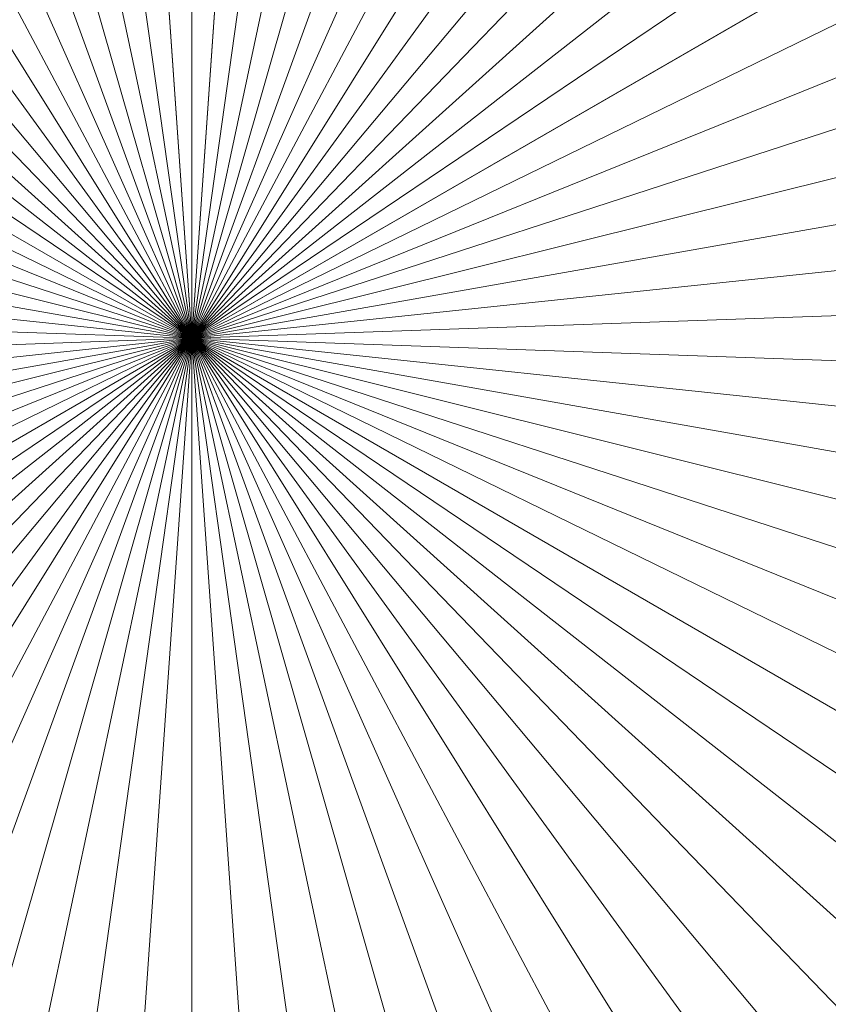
# Model space of a CAD drawing. Header units: centimetres. Extents: x -3.03 to 4.16, y -5.77 to 1.42.
# Tile 242 of 256: x 0.56502 to 0.5651158, y -2.1762491 to -2.1761325. Entities that reach past the tile are written whole.
import ezdxf

# ---------------------------------------------------------------- set-up
doc = ezdxf.new("R2010")
doc.units = ezdxf.units.CM
doc.header["$LTSCALE"] = 2.54
doc.layers.add('Lucido design-1', color=7, linetype='Continuous')

# ---------------------------------------------------------------- blocks, each defined once
blk = doc.blocks.new('Gruppo-1')
at = {"color": 142, "linetype": 'Continuous', "lineweight": 9}
for points in [[(0.56504037, -1.17673542, 36.24157353), (0.49532332, -1.17916999, 36.24157353), (0.56504037, -2.17617024, 36.24157353), (0.56504037, -1.17673542, 36.24157353)], [(0.56504037, -2.17617024, 37.14881613), (0.49532332, -1.17916999, 37.14881613), (0.56504037, -1.17673542, 37.14881613), (0.56504037, -2.17617024, 37.14881613)], [(0.63475742, -1.17916999, 36.24157353), (0.56504037, -1.17673542, 36.24157353), (0.56504037, -2.17617024, 36.24157353), (0.63475742, -1.17916999, 36.24157353)], [(0.56504037, -2.17617024, 37.14881613), (0.56504037, -1.17673542, 37.14881613), (0.63475742, -1.17916999, 37.14881613), (0.56504037, -2.17617024, 37.14881613)], [(0.49532332, -1.17916999, 36.24157353), (0.42594593, -1.18646185, 36.24157353), (0.56504037, -2.17617024, 36.24157353), (0.49532332, -1.17916999, 36.24157353)], [(0.56504037, -2.17617024, 37.14881613), (0.42594593, -1.18646185, 37.14881613), (0.49532332, -1.17916999, 37.14881613), (0.56504037, -2.17617024, 37.14881613)], [(0.70413481, -1.18646185, 36.24157353), (0.63475742, -1.17916999, 36.24157353), (0.56504037, -2.17617024, 36.24157353), (0.70413481, -1.18646185, 36.24157353)], [(0.56504037, -2.17617024, 37.14881613), (0.63475742, -1.17916999, 37.14881613), (0.70413481, -1.18646185, 37.14881613), (0.56504037, -2.17617024, 37.14881613)], [(0.42594593, -1.18646185, 36.24157353), (0.35724619, -1.19857547, 36.24157353), (0.56504037, -2.17617024, 36.24157353), (0.42594593, -1.18646185, 36.24157353)], [(0.56504037, -2.17617024, 37.14881613), (0.35724619, -1.19857547, 37.14881613), (0.42594593, -1.18646185, 37.14881613), (0.56504037, -2.17617024, 37.14881613)], [(0.77283455, -1.19857547, 36.24157353), (0.70413481, -1.18646185, 36.24157353), (0.56504037, -2.17617024, 36.24157353), (0.77283455, -1.19857547, 36.24157353)], [(0.56504037, -2.17617024, 37.14881613), (0.70413481, -1.18646185, 37.14881613), (0.77283455, -1.19857547, 37.14881613), (0.56504037, -2.17617024, 37.14881613)], [(0.35724619, -1.19857547, 36.24157353), (0.2895588, -1.21545183, 36.24157353), (0.56504037, -2.17617024, 36.24157353), (0.35724619, -1.19857547, 36.24157353)], [(0.56504037, -2.17617024, 37.14881613), (0.2895588, -1.21545183, 37.14881613), (0.35724619, -1.19857547, 37.14881613), (0.56504037, -2.17617024, 37.14881613)], [(0.84052194, -1.21545183, 36.24157353), (0.77283455, -1.19857547, 36.24157353), (0.56504037, -2.17617024, 36.24157353), (0.84052194, -1.21545183, 36.24157353)], [(0.56504037, -2.17617024, 37.14881613), (0.77283455, -1.19857547, 37.14881613), (0.84052194, -1.21545183, 37.14881613), (0.56504037, -2.17617024, 37.14881613)], [(0.2895588, -1.21545183, 36.24157353), (0.22321353, -1.23700871, 36.24157353), (0.56504037, -2.17617024, 36.24157353), (0.2895588, -1.21545183, 36.24157353)], [(0.56504037, -2.17617024, 37.14881613), (0.22321353, -1.23700871, 37.14881613), (0.2895588, -1.21545183, 37.14881613), (0.56504037, -2.17617024, 37.14881613)], [(0.90686721, -1.23700871, 36.24157353), (0.84052194, -1.21545183, 36.24157353), (0.56504037, -2.17617024, 36.24157353), (0.90686721, -1.23700871, 36.24157353)], [(0.56504037, -2.17617024, 37.14881613), (0.84052194, -1.21545183, 37.14881613), (0.90686721, -1.23700871, 37.14881613), (0.56504037, -2.17617024, 37.14881613)], [(0.22321353, -1.23700871, 36.24157353), (0.1585336, -1.2631411, 36.24157353), (0.56504037, -2.17617024, 36.24157353), (0.22321353, -1.23700871, 36.24157353)], [(0.56504037, -2.17617024, 37.14881613), (0.1585336, -1.2631411, 37.14881613), (0.22321353, -1.23700871, 37.14881613), (0.56504037, -2.17617024, 37.14881613)], [(0.97154714, -1.2631411, 36.24157353), (0.90686721, -1.23700871, 36.24157353), (0.56504037, -2.17617024, 36.24157353), (0.97154714, -1.2631411, 36.24157353)], [(0.56504037, -2.17617024, 37.14881613), (0.90686721, -1.23700871, 37.14881613), (0.97154714, -1.2631411, 37.14881613), (0.56504037, -2.17617024, 37.14881613)], [(0.1585336, -1.2631411, 36.24157353), (0.09583414, -1.29372167, 36.24157353), (0.56504037, -2.17617024, 36.24157353), (0.1585336, -1.2631411, 36.24157353)], [(0.56504037, -2.17617024, 37.14881613), (0.09583414, -1.29372167, 37.14881613), (0.1585336, -1.2631411, 37.14881613), (0.56504037, -2.17617024, 37.14881613)], [(1.0342466, -1.29372167, 36.24157353), (0.97154714, -1.2631411, 36.24157353), (0.56504037, -2.17617024, 36.24157353), (1.0342466, -1.29372167, 36.24157353)], [(0.56504037, -2.17617024, 37.14881613), (0.97154714, -1.2631411, 37.14881613), (1.0342466, -1.29372167, 37.14881613), (0.56504037, -2.17617024, 37.14881613)], [(0.09583414, -1.29372167, 36.24157353), (0.0354206, -1.32860144, 36.24157353), (0.56504037, -2.17617024, 36.24157353), (0.09583414, -1.29372167, 36.24157353)], [(0.56504037, -2.17617024, 37.14881613), (0.0354206, -1.32860144, 37.14881613), (0.09583414, -1.29372167, 37.14881613), (0.56504037, -2.17617024, 37.14881613)], [(1.09466014, -1.32860144, 36.24157353), (1.0342466, -1.29372167, 36.24157353), (0.56504037, -2.17617024, 36.24157353), (1.09466014, -1.32860144, 36.24157353)], [(0.56504037, -2.17617024, 37.14881613), (1.0342466, -1.29372167, 37.14881613), (1.09466014, -1.32860144, 37.14881613), (0.56504037, -2.17617024, 37.14881613)], [(0.0354206, -1.32860144, 36.24157353), (-0.02241268, -1.36761048, 36.24157353), (0.56504037, -2.17617024, 36.24157353), (0.0354206, -1.32860144, 36.24157353)], [(0.56504037, -2.17617024, 37.14881613), (-0.02241268, -1.36761048, 37.14881613), (0.0354206, -1.32860144, 37.14881613), (0.56504037, -2.17617024, 37.14881613)], [(1.15249342, -1.36761048, 36.24157353), (1.09466014, -1.32860144, 36.24157353), (0.56504037, -2.17617024, 36.24157353), (1.15249342, -1.36761048, 36.24157353)], [(-0.02241268, -1.36761048, 36.24157353), (-0.07738395, -1.41055875, 36.24157353), (0.56504037, -2.17617024, 36.24157353), (-0.02241268, -1.36761048, 36.24157353)], [(0.56504037, -2.17617024, 37.14881613), (-0.07738395, -1.41055875, 37.14881613), (-0.02241268, -1.36761048, 37.14881613), (0.56504037, -2.17617024, 37.14881613)], [(1.20746469, -1.41055875, 36.24157353), (1.15249342, -1.36761048, 36.24157353), (0.56504037, -2.17617024, 36.24157353), (1.20746469, -1.41055875, 36.24157353)], [(-0.07738395, -1.41055875, 36.24157353), (-0.1292254, -1.45723699, 36.24157353), (0.56504037, -2.17617024, 36.24157353), (-0.07738395, -1.41055875, 36.24157353)], [(0.56504037, -2.17617024, 37.14881613), (-0.1292254, -1.45723699, 37.14881613), (-0.07738395, -1.41055875, 37.14881613), (0.56504037, -2.17617024, 37.14881613)], [(1.25930614, -1.45723699, 36.24157353), (1.20746469, -1.41055875, 36.24157353), (0.56504037, -2.17617024, 36.24157353), (1.25930614, -1.45723699, 36.24157353)], [(-0.1292254, -1.45723699, 36.24157353), (-0.17768445, -1.50741781, 36.24157353), (0.56504037, -2.17617024, 36.24157353), (-0.1292254, -1.45723699, 36.24157353)], [(0.56504037, -2.17617024, 37.14881613), (-0.17768445, -1.50741781, 37.14881613), (-0.1292254, -1.45723699, 37.14881613), (0.56504037, -2.17617024, 37.14881613)], [(1.30776519, -1.50741781, 36.24157353), (1.25930614, -1.45723699, 36.24157353), (0.56504037, -2.17617024, 36.24157353), (1.30776519, -1.50741781, 36.24157353)], [(-0.17768445, -1.50741781, 36.24157353), (-0.22252502, -1.56085672, 36.24157353), (0.56504037, -2.17617024, 36.24157353), (-0.17768445, -1.50741781, 36.24157353)], [(0.56504037, -2.17617024, 37.14881613), (-0.22252502, -1.56085672, 37.14881613), (-0.17768445, -1.50741781, 37.14881613), (0.56504037, -2.17617024, 37.14881613)], [(1.35260576, -1.56085672, 36.24157353), (1.30776519, -1.50741781, 36.24157353), (0.56504037, -2.17617024, 36.24157353), (1.35260576, -1.56085672, 36.24157353)], [(-0.22252502, -1.56085672, 36.24157353), (-0.26352865, -1.61729338, 36.24157353), (0.56504037, -2.17617024, 36.24157353), (-0.22252502, -1.56085672, 36.24157353)], [(0.56504037, -2.17617024, 37.14881613), (-0.26352865, -1.61729338, 37.14881613), (-0.22252502, -1.56085672, 37.14881613), (0.56504037, -2.17617024, 37.14881613)], [(1.39360939, -1.61729338, 36.24157353), (1.35260576, -1.56085672, 36.24157353), (0.56504037, -2.17617024, 36.24157353), (1.39360939, -1.61729338, 36.24157353)], [(-0.26352865, -1.61729338, 36.24157353), (-0.30049558, -1.67645283, 36.24157353), (0.56504037, -2.17617024, 36.24157353), (-0.26352865, -1.61729338, 36.24157353)], [(0.56504037, -2.17617024, 37.14881613), (-0.30049558, -1.67645283, 37.14881613), (-0.26352865, -1.61729338, 37.14881613), (0.56504037, -2.17617024, 37.14881613)], [(1.43057632, -1.67645283, 36.24157353), (1.39360939, -1.61729338, 36.24157353), (0.56504037, -2.17617024, 36.24157353), (1.43057632, -1.67645283, 36.24157353)], [(-0.30049558, -1.67645283, 36.24157353), (-0.3332457, -1.73804685, 36.24157353), (0.56504037, -2.17617024, 36.24157353), (-0.30049558, -1.67645283, 36.24157353)], [(0.56504037, -2.17617024, 37.14881613), (-0.3332457, -1.73804685, 37.14881613), (-0.30049558, -1.67645283, 37.14881613), (0.56504037, -2.17617024, 37.14881613)], [(1.46332644, -1.73804685, 36.24157353), (1.43057632, -1.67645283, 36.24157353), (0.56504037, -2.17617024, 36.24157353), (1.46332644, -1.73804685, 36.24157353)], [(-0.3332457, -1.73804685, 36.24157353), (-0.36161946, -1.80177537, 36.24157353), (0.56504037, -2.17617024, 36.24157353), (-0.3332457, -1.73804685, 36.24157353)], [(0.56504037, -2.17617024, 37.14881613), (-0.36161946, -1.80177537, 37.14881613), (-0.3332457, -1.73804685, 37.14881613), (0.56504037, -2.17617024, 37.14881613)], [(1.4917002, -1.80177537, 36.24157353), (1.46332644, -1.73804685, 36.24157353), (0.56504037, -2.17617024, 36.24157353), (1.4917002, -1.80177537, 36.24157353)], [(-0.36161946, -1.80177537, 36.24157353), (-0.38547863, -1.8673279, 36.24157353), (0.56504037, -2.17617024, 36.24157353), (-0.36161946, -1.80177537, 36.24157353)], [(0.56504037, -2.17617024, 37.14881613), (-0.38547863, -1.8673279, 37.14881613), (-0.36161946, -1.80177537, 37.14881613), (0.56504037, -2.17617024, 37.14881613)], [(1.51555937, -1.8673279, 36.24157353), (1.4917002, -1.80177537, 36.24157353), (0.56504037, -2.17617024, 36.24157353), (1.51555937, -1.8673279, 36.24157353)], [(-0.38547863, -1.8673279, 36.24157353), (-0.40470697, -1.93438507, 36.24157353), (0.56504037, -2.17617024, 36.24157353), (-0.38547863, -1.8673279, 36.24157353)], [(0.56504037, -2.17617024, 37.14881613), (-0.40470697, -1.93438507, 37.14881613), (-0.38547863, -1.8673279, 37.14881613), (0.56504037, -2.17617024, 37.14881613)], [(1.53478771, -1.93438507, 36.24157353), (1.51555937, -1.8673279, 36.24157353), (0.56504037, -2.17617024, 36.24157353), (1.53478771, -1.93438507, 36.24157353)], [(-0.40470697, -1.93438507, 36.24157353), (-0.4192108, -2.00262021, 36.24157353), (0.56504037, -2.17617024, 36.24157353), (-0.40470697, -1.93438507, 36.24157353)], [(0.56504037, -2.17617024, 37.14881613), (-0.4192108, -2.00262021, 37.14881613), (-0.40470697, -1.93438507, 37.14881613), (0.56504037, -2.17617024, 37.14881613)], [(1.54929154, -2.00262021, 36.24157353), (1.53478771, -1.93438507, 36.24157353), (0.56504037, -2.17617024, 36.24157353), (1.54929154, -2.00262021, 36.24157353)], [(-0.4192108, -2.00262021, 36.24157353), (-0.42891945, -2.07170086, 36.24157353), (0.56504037, -2.17617024, 36.24157353), (-0.4192108, -2.00262021, 36.24157353)], [(0.56504037, -2.17617024, 37.14881613), (-0.42891945, -2.07170086, 37.14881613), (-0.4192108, -2.00262021, 37.14881613), (0.56504037, -2.17617024, 37.14881613)], [(1.55900019, -2.07170086, 36.24157353), (1.54929154, -2.00262021, 36.24157353), (0.56504037, -2.17617024, 36.24157353), (1.55900019, -2.07170086, 36.24157353)], [(-0.42891945, -2.07170086, 36.24157353), (-0.43378563, -2.14129047, 36.24157353), (0.56504037, -2.17617024, 36.24157353), (-0.42891945, -2.07170086, 36.24157353)], [(0.56504037, -2.17617024, 37.14881613), (-0.43378563, -2.14129047, 37.14881613), (-0.42891945, -2.07170086, 37.14881613), (0.56504037, -2.17617024, 37.14881613)], [(1.56386637, -2.14129047, 36.24157353), (1.55900019, -2.07170086, 36.24157353), (0.56504037, -2.17617024, 36.24157353), (1.56386637, -2.14129047, 36.24157353)], [(-0.43378563, -2.14129047, 36.24157353), (-0.43378563, -2.21105001, 36.24157353), (0.56504037, -2.17617024, 36.24157353), (-0.43378563, -2.14129047, 36.24157353)], [(0.56504037, -2.17617024, 37.14881613), (-0.43378563, -2.21105001, 37.14881613), (-0.43378563, -2.14129047, 37.14881613), (0.56504037, -2.17617024, 37.14881613)], [(1.56386637, -2.21105001, 36.24157353), (1.56386637, -2.14129047, 36.24157353), (0.56504037, -2.17617024, 36.24157353), (1.56386637, -2.21105001, 36.24157353)], [(-0.43378563, -2.21105001, 36.24157353), (-0.42891945, -2.28063963, 36.24157353), (0.56504037, -2.17617024, 36.24157353), (-0.43378563, -2.21105001, 36.24157353)], [(0.56504037, -2.17617024, 37.14881613), (-0.42891945, -2.28063963, 37.14881613), (-0.43378563, -2.21105001, 37.14881613), (0.56504037, -2.17617024, 37.14881613)], [(-0.42891945, -2.28063963, 36.24157353), (-0.4192108, -2.34972028, 36.24157353), (0.56504037, -2.17617024, 36.24157353), (-0.42891945, -2.28063963, 36.24157353)], [(0.56504037, -2.17617024, 37.14881613), (-0.4192108, -2.34972028, 37.14881613), (-0.42891945, -2.28063963, 37.14881613), (0.56504037, -2.17617024, 37.14881613)], [(-0.4192108, -2.34972028, 36.24157353), (-0.40470697, -2.41795541, 36.24157353), (0.56504037, -2.17617024, 36.24157353), (-0.4192108, -2.34972028, 36.24157353)], [(0.56504037, -2.17617024, 37.14881613), (-0.40470697, -2.41795541, 37.14881613), (-0.4192108, -2.34972028, 37.14881613), (0.56504037, -2.17617024, 37.14881613)], [(-0.40470697, -2.41795541, 36.24157353), (-0.38547863, -2.48501259, 36.24157353), (0.56504037, -2.17617024, 36.24157353), (-0.40470697, -2.41795541, 36.24157353)], [(0.56504037, -2.17617024, 37.14881613), (-0.38547863, -2.48501259, 37.14881613), (-0.40470697, -2.41795541, 37.14881613), (0.56504037, -2.17617024, 37.14881613)], [(-0.38547863, -2.48501259, 36.24157353), (-0.36161946, -2.55056512, 36.24157353), (0.56504037, -2.17617024, 36.24157353), (-0.38547863, -2.48501259, 36.24157353)], [(0.56504037, -2.17617024, 37.14881613), (-0.36161946, -2.55056512, 37.14881613), (-0.38547863, -2.48501259, 37.14881613), (0.56504037, -2.17617024, 37.14881613)], [(-0.36161946, -2.55056512, 36.24157353), (-0.3332457, -2.61429363, 36.24157353), (0.56504037, -2.17617024, 36.24157353), (-0.36161946, -2.55056512, 36.24157353)], [(0.56504037, -2.17617024, 37.14881613), (-0.3332457, -2.61429363, 37.14881613), (-0.36161946, -2.55056512, 37.14881613), (0.56504037, -2.17617024, 37.14881613)], [(-0.3332457, -2.61429363, 36.24157353), (-0.30049558, -2.67588766, 36.24157353), (0.56504037, -2.17617024, 36.24157353), (-0.3332457, -2.61429363, 36.24157353)], [(0.56504037, -2.17617024, 37.14881613), (-0.30049558, -2.67588766, 37.14881613), (-0.3332457, -2.61429363, 37.14881613), (0.56504037, -2.17617024, 37.14881613)], [(-0.30049558, -2.67588766, 36.24157353), (-0.26352865, -2.7350471, 36.24157353), (0.56504037, -2.17617024, 36.24157353), (-0.30049558, -2.67588766, 36.24157353)], [(0.56504037, -2.17617024, 37.14881613), (-0.26352865, -2.7350471, 37.14881613), (-0.30049558, -2.67588766, 37.14881613), (0.56504037, -2.17617024, 37.14881613)], [(-0.26352865, -2.7350471, 36.24157353), (-0.22252502, -2.79148376, 36.24157353), (0.56504037, -2.17617024, 36.24157353), (-0.26352865, -2.7350471, 36.24157353)], [(0.56504037, -2.17617024, 37.14881613), (-0.22252502, -2.79148376, 37.14881613), (-0.26352865, -2.7350471, 37.14881613), (0.56504037, -2.17617024, 37.14881613)], [(-0.22252502, -2.79148376, 36.24157353), (-0.17768445, -2.84492267, 36.24157353), (0.56504037, -2.17617024, 36.24157353), (-0.22252502, -2.79148376, 36.24157353)], [(0.56504037, -2.17617024, 37.14881613), (-0.17768445, -2.84492267, 37.14881613), (-0.22252502, -2.79148376, 37.14881613), (0.56504037, -2.17617024, 37.14881613)], [(-0.17768445, -2.84492267, 36.24157353), (-0.1292254, -2.89510349, 36.24157353), (0.56504037, -2.17617024, 36.24157353), (-0.17768445, -2.84492267, 36.24157353)], [(0.56504037, -2.17617024, 37.14881613), (-0.1292254, -2.89510349, 37.14881613), (-0.17768445, -2.84492267, 37.14881613), (0.56504037, -2.17617024, 37.14881613)], [(-0.1292254, -2.89510349, 36.24157353), (-0.07738395, -2.94178174, 36.24157353), (0.56504037, -2.17617024, 36.24157353), (-0.1292254, -2.89510349, 36.24157353)], [(0.56504037, -2.17617024, 37.14881613), (-0.07738395, -2.94178174, 37.14881613), (-0.1292254, -2.89510349, 37.14881613), (0.56504037, -2.17617024, 37.14881613)], [(-0.07738395, -2.94178174, 36.24157353), (-0.02241268, -2.98473, 36.24157353), (0.56504037, -2.17617024, 36.24157353), (-0.07738395, -2.94178174, 36.24157353)], [(0.56504037, -2.17617024, 37.14881613), (-0.02241268, -2.98473, 37.14881613), (-0.07738395, -2.94178174, 37.14881613), (0.56504037, -2.17617024, 37.14881613)], [(-0.02241268, -2.98473, 36.24157353), (0.0354206, -3.02373904, 36.24157353), (0.56504037, -2.17617024, 36.24157353), (-0.02241268, -2.98473, 36.24157353)], [(0.56504037, -2.17617024, 37.14881613), (0.0354206, -3.02373904, 37.14881613), (-0.02241268, -2.98473, 37.14881613), (0.56504037, -2.17617024, 37.14881613)], [(0.0354206, -3.02373904, 36.24157353), (0.09583414, -3.05861882, 36.24157353), (0.56504037, -2.17617024, 36.24157353), (0.0354206, -3.02373904, 36.24157353)], [(0.56504037, -2.17617024, 37.14881613), (0.09583414, -3.05861882, 37.14881613), (0.0354206, -3.02373904, 37.14881613), (0.56504037, -2.17617024, 37.14881613)], [(0.09583414, -3.05861882, 36.24157353), (0.1585336, -3.08919939, 36.24157353), (0.56504037, -2.17617024, 36.24157353), (0.09583414, -3.05861882, 36.24157353)], [(0.56504037, -2.17617024, 37.14881613), (0.1585336, -3.08919939, 37.14881613), (0.09583414, -3.05861882, 37.14881613), (0.56504037, -2.17617024, 37.14881613)], [(0.1585336, -3.08919939, 36.24157353), (0.22321353, -3.11533177, 36.24157353), (0.56504037, -2.17617024, 36.24157353), (0.1585336, -3.08919939, 36.24157353)], [(0.56504037, -2.17617024, 37.14881613), (0.22321353, -3.11533177, 37.14881613), (0.1585336, -3.08919939, 37.14881613), (0.56504037, -2.17617024, 37.14881613)], [(0.22321353, -3.11533177, 36.24157353), (0.2895588, -3.13688866, 36.24157353), (0.56504037, -2.17617024, 36.24157353), (0.22321353, -3.11533177, 36.24157353)], [(0.56504037, -2.17617024, 37.14881613), (0.2895588, -3.13688866, 37.14881613), (0.22321353, -3.11533177, 37.14881613), (0.56504037, -2.17617024, 37.14881613)], [(0.2895588, -3.13688866, 36.24157353), (0.35724619, -3.15376502, 36.24157353), (0.56504037, -2.17617024, 36.24157353), (0.2895588, -3.13688866, 36.24157353)], [(0.56504037, -2.17617024, 37.14881613), (0.35724619, -3.15376502, 37.14881613), (0.2895588, -3.13688866, 37.14881613), (0.56504037, -2.17617024, 37.14881613)], [(0.35724619, -3.15376502, 36.24157353), (0.42594593, -3.16587864, 36.24157353), (0.56504037, -2.17617024, 36.24157353), (0.35724619, -3.15376502, 36.24157353)], [(0.56504037, -2.17617024, 37.14881613), (0.42594593, -3.16587864, 37.14881613), (0.35724619, -3.15376502, 37.14881613), (0.56504037, -2.17617024, 37.14881613)], [(0.42594593, -3.16587864, 36.24157353), (0.49532332, -3.1731705, 36.24157353), (0.56504037, -2.17617024, 36.24157353), (0.42594593, -3.16587864, 36.24157353)], [(0.56504037, -2.17617024, 37.14881613), (0.49532332, -3.1731705, 37.14881613), (0.42594593, -3.16587864, 37.14881613), (0.56504037, -2.17617024, 37.14881613)], [(0.49532332, -3.1731705, 36.24157353), (0.56504037, -3.17560507, 36.24157353), (0.56504037, -2.17617024, 36.24157353), (0.49532332, -3.1731705, 36.24157353)], [(0.56504037, -2.17617024, 37.14881613), (0.56504037, -3.17560507, 37.14881613), (0.49532332, -3.1731705, 37.14881613), (0.56504037, -2.17617024, 37.14881613)], [(0.56504037, -2.17617024, 36.24157353), (0.56504037, -2.17617024, 37.14881613), (0.56504037, -2.17617024, 37.14881613), (0.56504037, -2.17617024, 36.24157353)], [(0.56504037, -2.17617024, 36.24157353), (0.56504037, -2.17617024, 36.24157353), (0.56504037, -2.17617024, 37.14881613), (0.56504037, -2.17617024, 36.24157353)], [(0.56504037, -2.17617024, 36.24157353), (0.56504037, -2.17617024, 37.14881613), (0.56504037, -2.17617024, 37.14881613), (0.56504037, -2.17617024, 36.24157353)], [(0.56504037, -2.17617024, 36.24157353), (0.56504037, -2.17617024, 36.24157353), (0.56504037, -2.17617024, 37.14881613), (0.56504037, -2.17617024, 36.24157353)], [(0.56504037, -2.17617024, 36.24157353), (0.56504037, -2.17617024, 37.14881613), (0.56504037, -2.17617024, 37.14881613), (0.56504037, -2.17617024, 36.24157353)], [(0.56504037, -2.17617024, 36.24157353), (0.56504037, -2.17617024, 36.24157353), (0.56504037, -2.17617024, 37.14881613), (0.56504037, -2.17617024, 36.24157353)], [(0.56504037, -2.17617024, 36.24157353), (0.56504037, -2.17617024, 37.14881613), (0.56504037, -2.17617024, 37.14881613), (0.56504037, -2.17617024, 36.24157353)], [(0.56504037, -2.17617024, 36.24157353), (0.56504037, -2.17617024, 36.24157353), (0.56504037, -2.17617024, 37.14881613), (0.56504037, -2.17617024, 36.24157353)], [(0.56504037, -2.17617024, 36.24157353), (0.56504037, -2.17617024, 37.14881613), (0.56504037, -2.17617024, 37.14881613), (0.56504037, -2.17617024, 36.24157353)], [(0.56504037, -2.17617024, 36.24157353), (0.56504037, -2.17617024, 36.24157353), (0.56504037, -2.17617024, 37.14881613), (0.56504037, -2.17617024, 36.24157353)], [(0.56504037, -2.17617024, 36.24157353), (0.56504037, -2.17617024, 37.14881613), (0.56504037, -2.17617024, 37.14881613), (0.56504037, -2.17617024, 36.24157353)], [(0.56504037, -2.17617024, 36.24157353), (0.56504037, -2.17617024, 36.24157353), (0.56504037, -2.17617024, 37.14881613), (0.56504037, -2.17617024, 36.24157353)], [(0.56504037, -2.17617024, 36.24157353), (0.56504037, -2.17617024, 37.14881613), (0.56504037, -2.17617024, 37.14881613), (0.56504037, -2.17617024, 36.24157353)], [(0.56504037, -2.17617024, 36.24157353), (0.56504037, -2.17617024, 36.24157353), (0.56504037, -2.17617024, 37.14881613), (0.56504037, -2.17617024, 36.24157353)], [(0.56504037, -2.17617024, 36.24157353), (0.56504037, -2.17617024, 37.14881613), (0.56504037, -2.17617024, 37.14881613), (0.56504037, -2.17617024, 36.24157353)], [(0.56504037, -2.17617024, 36.24157353), (0.56504037, -2.17617024, 36.24157353), (0.56504037, -2.17617024, 37.14881613), (0.56504037, -2.17617024, 36.24157353)], [(0.56504037, -2.17617024, 36.24157353), (0.56504037, -2.17617024, 37.14881613), (0.56504037, -2.17617024, 37.14881613), (0.56504037, -2.17617024, 36.24157353)], [(0.56504037, -2.17617024, 36.24157353), (0.56504037, -2.17617024, 36.24157353), (0.56504037, -2.17617024, 37.14881613), (0.56504037, -2.17617024, 36.24157353)], [(0.56504037, -2.17617024, 36.24157353), (0.56504037, -2.17617024, 37.14881613), (0.56504037, -2.17617024, 37.14881613), (0.56504037, -2.17617024, 36.24157353)], [(0.56504037, -2.17617024, 36.24157353), (0.56504037, -2.17617024, 36.24157353), (0.56504037, -2.17617024, 37.14881613), (0.56504037, -2.17617024, 36.24157353)], [(0.56504037, -2.17617024, 36.24157353), (0.56504037, -2.17617024, 37.14881613), (0.56504037, -2.17617024, 37.14881613), (0.56504037, -2.17617024, 36.24157353)], [(0.56504037, -2.17617024, 36.24157353), (0.56504037, -2.17617024, 36.24157353), (0.56504037, -2.17617024, 37.14881613), (0.56504037, -2.17617024, 36.24157353)], [(0.56504037, -2.17617024, 36.24157353), (0.56504037, -2.17617024, 37.14881613), (0.56504037, -2.17617024, 37.14881613), (0.56504037, -2.17617024, 36.24157353)], [(0.56504037, -2.17617024, 36.24157353), (0.56504037, -2.17617024, 36.24157353), (0.56504037, -2.17617024, 37.14881613), (0.56504037, -2.17617024, 36.24157353)], [(0.56504037, -2.17617024, 36.24157353), (0.56504037, -2.17617024, 37.14881613), (0.56504037, -2.17617024, 37.14881613), (0.56504037, -2.17617024, 36.24157353)], [(0.56504037, -2.17617024, 36.24157353), (0.56504037, -2.17617024, 36.24157353), (0.56504037, -2.17617024, 37.14881613), (0.56504037, -2.17617024, 36.24157353)], [(0.56504037, -2.17617024, 36.24157353), (0.56504037, -2.17617024, 37.14881613), (0.56504037, -2.17617024, 37.14881613), (0.56504037, -2.17617024, 36.24157353)], [(0.56504037, -2.17617024, 36.24157353), (0.56504037, -2.17617024, 36.24157353), (0.56504037, -2.17617024, 37.14881613), (0.56504037, -2.17617024, 36.24157353)], [(0.56504037, -2.17617024, 36.24157353), (0.56504037, -2.17617024, 37.14881613), (0.56504037, -2.17617024, 37.14881613), (0.56504037, -2.17617024, 36.24157353)], [(0.56504037, -2.17617024, 36.24157353), (0.56504037, -2.17617024, 36.24157353), (0.56504037, -2.17617024, 37.14881613), (0.56504037, -2.17617024, 36.24157353)], [(0.56504037, -2.17617024, 36.24157353), (0.56504037, -2.17617024, 37.14881613), (0.56504037, -2.17617024, 37.14881613), (0.56504037, -2.17617024, 36.24157353)], [(0.56504037, -2.17617024, 36.24157353), (0.56504037, -2.17617024, 36.24157353), (0.56504037, -2.17617024, 37.14881613), (0.56504037, -2.17617024, 36.24157353)], [(0.56504037, -2.17617024, 36.24157353), (0.56504037, -2.17617024, 37.14881613), (0.56504037, -2.17617024, 37.14881613), (0.56504037, -2.17617024, 36.24157353)], [(0.56504037, -2.17617024, 36.24157353), (0.56504037, -2.17617024, 36.24157353), (0.56504037, -2.17617024, 37.14881613), (0.56504037, -2.17617024, 36.24157353)], [(0.56504037, -2.17617024, 36.24157353), (0.56504037, -2.17617024, 37.14881613), (0.56504037, -2.17617024, 37.14881613), (0.56504037, -2.17617024, 36.24157353)], [(0.56504037, -2.17617024, 36.24157353), (0.56504037, -2.17617024, 36.24157353), (0.56504037, -2.17617024, 37.14881613), (0.56504037, -2.17617024, 36.24157353)], [(0.56504037, -2.17617024, 36.24157353), (0.56504037, -2.17617024, 37.14881613), (0.56504037, -2.17617024, 37.14881613), (0.56504037, -2.17617024, 36.24157353)], [(0.56504037, -2.17617024, 36.24157353), (0.56504037, -2.17617024, 36.24157353), (0.56504037, -2.17617024, 37.14881613), (0.56504037, -2.17617024, 36.24157353)], [(0.56504037, -2.17617024, 36.24157353), (0.56504037, -2.17617024, 37.14881613), (0.56504037, -2.17617024, 37.14881613), (0.56504037, -2.17617024, 36.24157353)], [(0.56504037, -2.17617024, 36.24157353), (0.56504037, -2.17617024, 36.24157353), (0.56504037, -2.17617024, 37.14881613), (0.56504037, -2.17617024, 36.24157353)], [(0.56504037, -2.17617024, 36.24157353), (0.56504037, -2.17617024, 37.14881613), (0.56504037, -2.17617024, 37.14881613), (0.56504037, -2.17617024, 36.24157353)], [(0.56504037, -2.17617024, 36.24157353), (0.56504037, -2.17617024, 36.24157353), (0.56504037, -2.17617024, 37.14881613), (0.56504037, -2.17617024, 36.24157353)], [(0.56504037, -2.17617024, 36.24157353), (0.56504037, -2.17617024, 37.14881613), (0.56504037, -2.17617024, 37.14881613), (0.56504037, -2.17617024, 36.24157353)], [(0.56504037, -2.17617024, 36.24157353), (0.56504037, -2.17617024, 36.24157353), (0.56504037, -2.17617024, 37.14881613), (0.56504037, -2.17617024, 36.24157353)], [(0.56504037, -2.17617024, 36.24157353), (0.56504037, -2.17617024, 37.14881613), (0.56504037, -2.17617024, 37.14881613), (0.56504037, -2.17617024, 36.24157353)], [(0.56504037, -2.17617024, 36.24157353), (0.56504037, -2.17617024, 36.24157353), (0.56504037, -2.17617024, 37.14881613), (0.56504037, -2.17617024, 36.24157353)], [(0.56504037, -2.17617024, 36.24157353), (0.56504037, -2.17617024, 37.14881613), (0.56504037, -2.17617024, 37.14881613), (0.56504037, -2.17617024, 36.24157353)], [(0.56504037, -2.17617024, 36.24157353), (0.56504037, -2.17617024, 36.24157353), (0.56504037, -2.17617024, 37.14881613), (0.56504037, -2.17617024, 36.24157353)], [(0.56504037, -2.17617024, 36.24157353), (0.56504037, -2.17617024, 37.14881613), (0.56504037, -2.17617024, 37.14881613), (0.56504037, -2.17617024, 36.24157353)], [(0.56504037, -2.17617024, 36.24157353), (0.56504037, -2.17617024, 36.24157353), (0.56504037, -2.17617024, 37.14881613), (0.56504037, -2.17617024, 36.24157353)], [(0.56504037, -2.17617024, 36.24157353), (0.56504037, -2.17617024, 37.14881613), (0.56504037, -2.17617024, 37.14881613), (0.56504037, -2.17617024, 36.24157353)], [(0.56504037, -2.17617024, 36.24157353), (0.56504037, -2.17617024, 36.24157353), (0.56504037, -2.17617024, 37.14881613), (0.56504037, -2.17617024, 36.24157353)], [(0.56504037, -2.17617024, 36.24157353), (0.56504037, -2.17617024, 37.14881613), (0.56504037, -2.17617024, 37.14881613), (0.56504037, -2.17617024, 36.24157353)], [(0.56504037, -2.17617024, 36.24157353), (0.56504037, -2.17617024, 36.24157353), (0.56504037, -2.17617024, 37.14881613), (0.56504037, -2.17617024, 36.24157353)], [(0.56504037, -2.17617024, 36.24157353), (0.56504037, -2.17617024, 37.14881613), (0.56504037, -2.17617024, 37.14881613), (0.56504037, -2.17617024, 36.24157353)], [(0.56504037, -2.17617024, 36.24157353), (0.56504037, -2.17617024, 36.24157353), (0.56504037, -2.17617024, 37.14881613), (0.56504037, -2.17617024, 36.24157353)], [(0.56504037, -2.17617024, 36.24157353), (0.56504037, -2.17617024, 37.14881613), (0.56504037, -2.17617024, 37.14881613), (0.56504037, -2.17617024, 36.24157353)], [(0.56504037, -2.17617024, 36.24157353), (0.56504037, -2.17617024, 36.24157353), (0.56504037, -2.17617024, 37.14881613), (0.56504037, -2.17617024, 36.24157353)], [(0.56504037, -2.17617024, 36.24157353), (0.56504037, -2.17617024, 37.14881613), (0.56504037, -2.17617024, 37.14881613), (0.56504037, -2.17617024, 36.24157353)], [(0.56504037, -2.17617024, 36.24157353), (0.56504037, -2.17617024, 36.24157353), (0.56504037, -2.17617024, 37.14881613), (0.56504037, -2.17617024, 36.24157353)], [(0.56504037, -2.17617024, 36.24157353), (0.56504037, -2.17617024, 37.14881613), (0.56504037, -2.17617024, 37.14881613), (0.56504037, -2.17617024, 36.24157353)], [(0.56504037, -2.17617024, 36.24157353), (0.56504037, -2.17617024, 36.24157353), (0.56504037, -2.17617024, 37.14881613), (0.56504037, -2.17617024, 36.24157353)], [(0.56504037, -2.17617024, 36.24157353), (0.56504037, -2.17617024, 37.14881613), (0.56504037, -2.17617024, 37.14881613), (0.56504037, -2.17617024, 36.24157353)], [(0.56504037, -2.17617024, 36.24157353), (0.56504037, -2.17617024, 36.24157353), (0.56504037, -2.17617024, 37.14881613), (0.56504037, -2.17617024, 36.24157353)], [(0.56504037, -2.17617024, 36.24157353), (0.56504037, -2.17617024, 37.14881613), (0.56504037, -2.17617024, 37.14881613), (0.56504037, -2.17617024, 36.24157353)], [(0.56504037, -2.17617024, 36.24157353), (0.56504037, -2.17617024, 36.24157353), (0.56504037, -2.17617024, 37.14881613), (0.56504037, -2.17617024, 36.24157353)], [(0.56504037, -2.17617024, 36.24157353), (0.56504037, -2.17617024, 37.14881613), (0.56504037, -2.17617024, 37.14881613), (0.56504037, -2.17617024, 36.24157353)], [(0.56504037, -2.17617024, 36.24157353), (0.56504037, -2.17617024, 36.24157353), (0.56504037, -2.17617024, 37.14881613), (0.56504037, -2.17617024, 36.24157353)], [(0.56504037, -2.17617024, 36.24157353), (0.56504037, -2.17617024, 37.14881613), (0.56504037, -2.17617024, 37.14881613), (0.56504037, -2.17617024, 36.24157353)], [(0.56504037, -2.17617024, 36.24157353), (0.56504037, -2.17617024, 36.24157353), (0.56504037, -2.17617024, 37.14881613), (0.56504037, -2.17617024, 36.24157353)], [(0.56504037, -2.17617024, 36.24157353), (0.56504037, -2.17617024, 37.14881613), (0.56504037, -2.17617024, 37.14881613), (0.56504037, -2.17617024, 36.24157353)], [(0.56504037, -2.17617024, 36.24157353), (0.56504037, -2.17617024, 36.24157353), (0.56504037, -2.17617024, 37.14881613), (0.56504037, -2.17617024, 36.24157353)], [(0.56504037, -2.17617024, 36.24157353), (0.56504037, -2.17617024, 37.14881613), (0.56504037, -2.17617024, 37.14881613), (0.56504037, -2.17617024, 36.24157353)], [(0.56504037, -2.17617024, 36.24157353), (0.56504037, -2.17617024, 36.24157353), (0.56504037, -2.17617024, 37.14881613), (0.56504037, -2.17617024, 36.24157353)], [(0.56504037, -2.17617024, 36.24157353), (0.56504037, -2.17617024, 37.14881613), (0.56504037, -2.17617024, 37.14881613), (0.56504037, -2.17617024, 36.24157353)], [(0.56504037, -2.17617024, 36.24157353), (0.56504037, -2.17617024, 36.24157353), (0.56504037, -2.17617024, 37.14881613), (0.56504037, -2.17617024, 36.24157353)], [(0.56504037, -2.17617024, 36.24157353), (0.56504037, -2.17617024, 37.14881613), (0.56504037, -2.17617024, 37.14881613), (0.56504037, -2.17617024, 36.24157353)], [(0.56504037, -2.17617024, 36.24157353), (0.56504037, -2.17617024, 36.24157353), (0.56504037, -2.17617024, 37.14881613), (0.56504037, -2.17617024, 36.24157353)], [(0.56504037, -2.17617024, 36.24157353), (0.56504037, -2.17617024, 37.14881613), (0.56504037, -2.17617024, 37.14881613), (0.56504037, -2.17617024, 36.24157353)], [(0.56504037, -2.17617024, 36.24157353), (0.56504037, -2.17617024, 36.24157353), (0.56504037, -2.17617024, 37.14881613), (0.56504037, -2.17617024, 36.24157353)], [(0.56504037, -2.17617024, 36.24157353), (0.56504037, -2.17617024, 37.14881613), (0.56504037, -2.17617024, 37.14881613), (0.56504037, -2.17617024, 36.24157353)], [(0.56504037, -2.17617024, 36.24157353), (0.56504037, -2.17617024, 36.24157353), (0.56504037, -2.17617024, 37.14881613), (0.56504037, -2.17617024, 36.24157353)], [(0.56504037, -2.17617024, 36.24157353), (0.56504037, -2.17617024, 37.14881613), (0.56504037, -2.17617024, 37.14881613), (0.56504037, -2.17617024, 36.24157353)], [(0.56504037, -2.17617024, 36.24157353), (0.56504037, -2.17617024, 36.24157353), (0.56504037, -2.17617024, 37.14881613), (0.56504037, -2.17617024, 36.24157353)], [(0.56504037, -2.17617024, 36.24157353), (0.56504037, -2.17617024, 37.14881613), (0.56504037, -2.17617024, 37.14881613), (0.56504037, -2.17617024, 36.24157353)], [(0.56504037, -2.17617024, 36.24157353), (0.56504037, -2.17617024, 36.24157353), (0.56504037, -2.17617024, 37.14881613), (0.56504037, -2.17617024, 36.24157353)], [(0.56504037, -2.17617024, 36.24157353), (0.56504037, -2.17617024, 37.14881613), (0.56504037, -2.17617024, 37.14881613), (0.56504037, -2.17617024, 36.24157353)], [(0.56504037, -2.17617024, 36.24157353), (0.56504037, -2.17617024, 36.24157353), (0.56504037, -2.17617024, 37.14881613), (0.56504037, -2.17617024, 36.24157353)], [(0.56504037, -2.17617024, 36.24157353), (0.56504037, -2.17617024, 37.14881613), (0.56504037, -2.17617024, 37.14881613), (0.56504037, -2.17617024, 36.24157353)], [(0.56504037, -2.17617024, 36.24157353), (0.56504037, -2.17617024, 36.24157353), (0.56504037, -2.17617024, 37.14881613), (0.56504037, -2.17617024, 36.24157353)], [(0.56504037, -2.17617024, 36.24157353), (0.56504037, -2.17617024, 37.14881613), (0.56504037, -2.17617024, 37.14881613), (0.56504037, -2.17617024, 36.24157353)], [(0.56504037, -2.17617024, 36.24157353), (0.56504037, -2.17617024, 36.24157353), (0.56504037, -2.17617024, 37.14881613), (0.56504037, -2.17617024, 36.24157353)], [(0.56504037, -2.17617024, 36.24157353), (0.56504037, -2.17617024, 37.14881613), (0.56504037, -2.17617024, 37.14881613), (0.56504037, -2.17617024, 36.24157353)], [(0.56504037, -2.17617024, 36.24157353), (0.56504037, -2.17617024, 36.24157353), (0.56504037, -2.17617024, 37.14881613), (0.56504037, -2.17617024, 36.24157353)], [(0.56504037, -2.17617024, 36.24157353), (0.56504037, -2.17617024, 37.14881613), (0.56504037, -2.17617024, 37.14881613), (0.56504037, -2.17617024, 36.24157353)], [(0.56504037, -2.17617024, 36.24157353), (0.56504037, -2.17617024, 36.24157353), (0.56504037, -2.17617024, 37.14881613), (0.56504037, -2.17617024, 36.24157353)], [(0.56504037, -2.17617024, 36.24157353), (0.56504037, -2.17617024, 37.14881613), (0.56504037, -2.17617024, 37.14881613), (0.56504037, -2.17617024, 36.24157353)], [(0.56504037, -2.17617024, 36.24157353), (0.56504037, -2.17617024, 36.24157353), (0.56504037, -2.17617024, 37.14881613), (0.56504037, -2.17617024, 36.24157353)], [(0.56504037, -2.17617024, 36.24157353), (0.56504037, -2.17617024, 37.14881613), (0.56504037, -2.17617024, 37.14881613), (0.56504037, -2.17617024, 36.24157353)], [(0.56504037, -2.17617024, 36.24157353), (0.56504037, -2.17617024, 36.24157353), (0.56504037, -2.17617024, 37.14881613), (0.56504037, -2.17617024, 36.24157353)], [(0.56504037, -2.17617024, 36.24157353), (0.56504037, -2.17617024, 37.14881613), (0.56504037, -2.17617024, 37.14881613), (0.56504037, -2.17617024, 36.24157353)], [(0.56504037, -2.17617024, 36.24157353), (0.56504037, -2.17617024, 36.24157353), (0.56504037, -2.17617024, 37.14881613), (0.56504037, -2.17617024, 36.24157353)], [(0.56504037, -2.17617024, 36.24157353), (0.56504037, -2.17617024, 37.14881613), (0.56504037, -2.17617024, 37.14881613), (0.56504037, -2.17617024, 36.24157353)], [(0.56504037, -2.17617024, 36.24157353), (0.56504037, -2.17617024, 36.24157353), (0.56504037, -2.17617024, 37.14881613), (0.56504037, -2.17617024, 36.24157353)], [(0.56504037, -2.17617024, 36.24157353), (0.56504037, -2.17617024, 37.14881613), (0.56504037, -2.17617024, 37.14881613), (0.56504037, -2.17617024, 36.24157353)], [(0.56504037, -2.17617024, 36.24157353), (0.56504037, -2.17617024, 36.24157353), (0.56504037, -2.17617024, 37.14881613), (0.56504037, -2.17617024, 36.24157353)], [(0.56504037, -2.17617024, 36.24157353), (0.56504037, -2.17617024, 37.14881613), (0.56504037, -2.17617024, 37.14881613), (0.56504037, -2.17617024, 36.24157353)], [(0.56504037, -2.17617024, 36.24157353), (0.56504037, -2.17617024, 36.24157353), (0.56504037, -2.17617024, 37.14881613), (0.56504037, -2.17617024, 36.24157353)], [(0.56504037, -2.17617024, 36.24157353), (0.56504037, -2.17617024, 37.14881613), (0.56504037, -2.17617024, 37.14881613), (0.56504037, -2.17617024, 36.24157353)], [(0.56504037, -2.17617024, 36.24157353), (0.56504037, -2.17617024, 36.24157353), (0.56504037, -2.17617024, 37.14881613), (0.56504037, -2.17617024, 36.24157353)], [(0.56504037, -2.17617024, 36.24157353), (0.56504037, -2.17617024, 37.14881613), (0.56504037, -2.17617024, 37.14881613), (0.56504037, -2.17617024, 36.24157353)], [(0.56504037, -2.17617024, 36.24157353), (0.56504037, -2.17617024, 36.24157353), (0.56504037, -2.17617024, 37.14881613), (0.56504037, -2.17617024, 36.24157353)], [(0.56504037, -2.17617024, 36.24157353), (0.56504037, -2.17617024, 37.14881613), (0.56504037, -2.17617024, 37.14881613), (0.56504037, -2.17617024, 36.24157353)], [(0.56504037, -2.17617024, 36.24157353), (0.56504037, -2.17617024, 36.24157353), (0.56504037, -2.17617024, 37.14881613), (0.56504037, -2.17617024, 36.24157353)], [(0.56504037, -2.17617024, 36.24157353), (0.56504037, -2.17617024, 37.14881613), (0.56504037, -2.17617024, 37.14881613), (0.56504037, -2.17617024, 36.24157353)], [(0.56504037, -2.17617024, 36.24157353), (0.56504037, -2.17617024, 36.24157353), (0.56504037, -2.17617024, 37.14881613), (0.56504037, -2.17617024, 36.24157353)], [(0.56504037, -2.17617024, 36.24157353), (0.56504037, -2.17617024, 37.14881613), (0.56504037, -2.17617024, 37.14881613), (0.56504037, -2.17617024, 36.24157353)], [(0.56504037, -2.17617024, 36.24157353), (0.56504037, -2.17617024, 36.24157353), (0.56504037, -2.17617024, 37.14881613), (0.56504037, -2.17617024, 36.24157353)], [(0.56504037, -2.17617024, 36.24157353), (0.56504037, -2.17617024, 37.14881613), (0.56504037, -2.17617024, 37.14881613), (0.56504037, -2.17617024, 36.24157353)], [(0.56504037, -2.17617024, 36.24157353), (0.56504037, -2.17617024, 36.24157353), (0.56504037, -2.17617024, 37.14881613), (0.56504037, -2.17617024, 36.24157353)], [(0.56504037, -2.17617024, 36.24157353), (0.56504037, -2.17617024, 37.14881613), (0.56504037, -2.17617024, 37.14881613), (0.56504037, -2.17617024, 36.24157353)], [(0.56504037, -2.17617024, 36.24157353), (0.56504037, -2.17617024, 36.24157353), (0.56504037, -2.17617024, 37.14881613), (0.56504037, -2.17617024, 36.24157353)], [(0.56504037, -2.17617024, 36.24157353), (0.56504037, -2.17617024, 37.14881613), (0.56504037, -2.17617024, 37.14881613), (0.56504037, -2.17617024, 36.24157353)], [(0.56504037, -2.17617024, 36.24157353), (0.56504037, -2.17617024, 36.24157353), (0.56504037, -2.17617024, 37.14881613), (0.56504037, -2.17617024, 36.24157353)], [(0.56504037, -2.17617024, 36.24157353), (0.56504037, -2.17617024, 37.14881613), (0.56504037, -2.17617024, 37.14881613), (0.56504037, -2.17617024, 36.24157353)], [(0.56504037, -2.17617024, 36.24157353), (0.56504037, -2.17617024, 36.24157353), (0.56504037, -2.17617024, 37.14881613), (0.56504037, -2.17617024, 36.24157353)], [(0.56504037, -2.17617024, 36.24157353), (0.56504037, -2.17617024, 37.14881613), (0.56504037, -2.17617024, 37.14881613), (0.56504037, -2.17617024, 36.24157353)], [(0.56504037, -2.17617024, 36.24157353), (0.56504037, -2.17617024, 36.24157353), (0.56504037, -2.17617024, 37.14881613), (0.56504037, -2.17617024, 36.24157353)], [(0.56504037, -2.17617024, 36.24157353), (0.56504037, -2.17617024, 37.14881613), (0.56504037, -2.17617024, 37.14881613), (0.56504037, -2.17617024, 36.24157353)], [(0.56504037, -2.17617024, 36.24157353), (0.56504037, -2.17617024, 36.24157353), (0.56504037, -2.17617024, 37.14881613), (0.56504037, -2.17617024, 36.24157353)], [(0.56504037, -2.17617024, 36.24157353), (0.56504037, -2.17617024, 37.14881613), (0.56504037, -2.17617024, 37.14881613), (0.56504037, -2.17617024, 36.24157353)], [(0.56504037, -2.17617024, 36.24157353), (0.56504037, -2.17617024, 36.24157353), (0.56504037, -2.17617024, 37.14881613), (0.56504037, -2.17617024, 36.24157353)], [(0.56504037, -2.17617024, 36.24157353), (0.56504037, -2.17617024, 37.14881613), (0.56504037, -2.17617024, 37.14881613), (0.56504037, -2.17617024, 36.24157353)], [(0.56504037, -2.17617024, 36.24157353), (0.56504037, -2.17617024, 36.24157353), (0.56504037, -2.17617024, 37.14881613), (0.56504037, -2.17617024, 36.24157353)], [(0.56504037, -2.17617024, 36.24157353), (0.56504037, -2.17617024, 37.14881613), (0.56504037, -2.17617024, 37.14881613), (0.56504037, -2.17617024, 36.24157353)], [(0.56504037, -2.17617024, 36.24157353), (0.56504037, -2.17617024, 36.24157353), (0.56504037, -2.17617024, 37.14881613), (0.56504037, -2.17617024, 36.24157353)], [(0.56504037, -2.17617024, 36.24157353), (0.56504037, -2.17617024, 37.14881613), (0.56504037, -2.17617024, 37.14881613), (0.56504037, -2.17617024, 36.24157353)], [(0.56504037, -2.17617024, 36.24157353), (0.56504037, -2.17617024, 36.24157353), (0.56504037, -2.17617024, 37.14881613), (0.56504037, -2.17617024, 36.24157353)], [(0.56504037, -2.17617024, 36.24157353), (0.56504037, -2.17617024, 37.14881613), (0.56504037, -2.17617024, 37.14881613), (0.56504037, -2.17617024, 36.24157353)], [(0.56504037, -2.17617024, 36.24157353), (0.56504037, -2.17617024, 36.24157353), (0.56504037, -2.17617024, 37.14881613), (0.56504037, -2.17617024, 36.24157353)], [(0.56504037, -2.17617024, 36.24157353), (0.56504037, -2.17617024, 37.14881613), (0.56504037, -2.17617024, 37.14881613), (0.56504037, -2.17617024, 36.24157353)], [(0.56504037, -2.17617024, 36.24157353), (0.56504037, -2.17617024, 36.24157353), (0.56504037, -2.17617024, 37.14881613), (0.56504037, -2.17617024, 36.24157353)], [(0.56504037, -2.17617024, 36.24157353), (0.56504037, -2.17617024, 37.14881613), (0.56504037, -2.17617024, 37.14881613), (0.56504037, -2.17617024, 36.24157353)], [(0.56504037, -2.17617024, 36.24157353), (0.56504037, -2.17617024, 36.24157353), (0.56504037, -2.17617024, 37.14881613), (0.56504037, -2.17617024, 36.24157353)], [(0.56504037, -2.17617024, 36.24157353), (0.56504037, -2.17617024, 37.14881613), (0.56504037, -2.17617024, 37.14881613), (0.56504037, -2.17617024, 36.24157353)], [(0.56504037, -2.17617024, 36.24157353), (0.56504037, -2.17617024, 36.24157353), (0.56504037, -2.17617024, 37.14881613), (0.56504037, -2.17617024, 36.24157353)], [(0.56504037, -2.17617024, 36.24157353), (0.56504037, -2.17617024, 37.14881613), (0.56504037, -2.17617024, 37.14881613), (0.56504037, -2.17617024, 36.24157353)], [(0.56504037, -2.17617024, 36.24157353), (0.56504037, -2.17617024, 36.24157353), (0.56504037, -2.17617024, 37.14881613), (0.56504037, -2.17617024, 36.24157353)], [(0.56504037, -2.17617024, 36.24157353), (0.56504037, -2.17617024, 37.14881613), (0.56504037, -2.17617024, 37.14881613), (0.56504037, -2.17617024, 36.24157353)], [(0.56504037, -2.17617024, 36.24157353), (0.56504037, -2.17617024, 36.24157353), (0.56504037, -2.17617024, 37.14881613), (0.56504037, -2.17617024, 36.24157353)], [(0.56504037, -2.17617024, 36.24157353), (0.56504037, -2.17617024, 37.14881613), (0.56504037, -2.17617024, 37.14881613), (0.56504037, -2.17617024, 36.24157353)], [(0.56504037, -2.17617024, 36.24157353), (0.56504037, -2.17617024, 36.24157353), (0.56504037, -2.17617024, 37.14881613), (0.56504037, -2.17617024, 36.24157353)], [(0.56504037, -2.17617024, 36.24157353), (0.56504037, -2.17617024, 37.14881613), (0.56504037, -2.17617024, 37.14881613), (0.56504037, -2.17617024, 36.24157353)], [(0.56504037, -2.17617024, 36.24157353), (0.56504037, -2.17617024, 36.24157353), (0.56504037, -2.17617024, 37.14881613), (0.56504037, -2.17617024, 36.24157353)], [(0.56504037, -2.17617024, 36.24157353), (0.56504037, -2.17617024, 37.14881613), (0.56504037, -2.17617024, 37.14881613), (0.56504037, -2.17617024, 36.24157353)], [(0.56504037, -2.17617024, 36.24157353), (0.56504037, -2.17617024, 36.24157353), (0.56504037, -2.17617024, 37.14881613), (0.56504037, -2.17617024, 36.24157353)], [(0.56504037, -2.17617024, 36.24157353), (0.56504037, -2.17617024, 37.14881613), (0.56504037, -2.17617024, 37.14881613), (0.56504037, -2.17617024, 36.24157353)], [(0.56504037, -2.17617024, 36.24157353), (0.56504037, -2.17617024, 36.24157353), (0.56504037, -2.17617024, 37.14881613), (0.56504037, -2.17617024, 36.24157353)], [(0.56504037, -2.17617024, 36.24157353), (0.56504037, -2.17617024, 37.14881613), (0.56504037, -2.17617024, 37.14881613), (0.56504037, -2.17617024, 36.24157353)], [(0.56504037, -2.17617024, 36.24157353), (0.56504037, -2.17617024, 36.24157353), (0.56504037, -2.17617024, 37.14881613), (0.56504037, -2.17617024, 36.24157353)], [(0.56504037, -2.17617024, 36.24157353), (0.56504037, -2.17617024, 37.14881613), (0.56504037, -2.17617024, 37.14881613), (0.56504037, -2.17617024, 36.24157353)], [(0.56504037, -2.17617024, 36.24157353), (0.56504037, -2.17617024, 36.24157353), (0.56504037, -2.17617024, 37.14881613), (0.56504037, -2.17617024, 36.24157353)], [(0.56504037, -2.17617024, 36.24157353), (0.56504037, -2.17617024, 37.14881613), (0.56504037, -2.17617024, 37.14881613), (0.56504037, -2.17617024, 36.24157353)], [(0.56504037, -2.17617024, 36.24157353), (0.56504037, -2.17617024, 36.24157353), (0.56504037, -2.17617024, 37.14881613), (0.56504037, -2.17617024, 36.24157353)], [(0.56504037, -2.17617024, 36.24157353), (0.56504037, -2.17617024, 37.14881613), (0.56504037, -2.17617024, 37.14881613), (0.56504037, -2.17617024, 36.24157353)], [(0.56504037, -2.17617024, 36.24157353), (0.56504037, -2.17617024, 36.24157353), (0.56504037, -2.17617024, 37.14881613), (0.56504037, -2.17617024, 36.24157353)], [(0.56504037, -2.17617024, 36.24157353), (0.56504037, -2.17617024, 37.14881613), (0.56504037, -2.17617024, 37.14881613), (0.56504037, -2.17617024, 36.24157353)], [(0.56504037, -2.17617024, 36.24157353), (0.56504037, -2.17617024, 36.24157353), (0.56504037, -2.17617024, 37.14881613), (0.56504037, -2.17617024, 36.24157353)], [(0.56504037, -2.17617024, 36.24157353), (0.56504037, -2.17617024, 37.14881613), (0.56504037, -2.17617024, 37.14881613), (0.56504037, -2.17617024, 36.24157353)], [(0.56504037, -2.17617024, 36.24157353), (0.56504037, -2.17617024, 36.24157353), (0.56504037, -2.17617024, 37.14881613), (0.56504037, -2.17617024, 36.24157353)], [(0.56504037, -2.17617024, 36.24157353), (0.56504037, -2.17617024, 37.14881613), (0.56504037, -2.17617024, 37.14881613), (0.56504037, -2.17617024, 36.24157353)], [(0.56504037, -2.17617024, 36.24157353), (0.56504037, -2.17617024, 36.24157353), (0.56504037, -2.17617024, 37.14881613), (0.56504037, -2.17617024, 36.24157353)], [(0.56504037, -2.17617024, 36.24157353), (0.56504037, -2.17617024, 37.14881613), (0.56504037, -2.17617024, 37.14881613), (0.56504037, -2.17617024, 36.24157353)], [(0.56504037, -2.17617024, 36.24157353), (0.56504037, -2.17617024, 36.24157353), (0.56504037, -2.17617024, 37.14881613), (0.56504037, -2.17617024, 36.24157353)], [(0.56504037, -2.17617024, 36.24157353), (0.56504037, -2.17617024, 37.14881613), (0.56504037, -2.17617024, 37.14881613), (0.56504037, -2.17617024, 36.24157353)], [(0.56504037, -2.17617024, 36.24157353), (0.56504037, -2.17617024, 36.24157353), (0.56504037, -2.17617024, 37.14881613), (0.56504037, -2.17617024, 36.24157353)], [(0.56504037, -2.17617024, 36.24157353), (0.56504037, -2.17617024, 37.14881613), (0.56504037, -2.17617024, 37.14881613), (0.56504037, -2.17617024, 36.24157353)], [(0.56504037, -2.17617024, 36.24157353), (0.56504037, -2.17617024, 36.24157353), (0.56504037, -2.17617024, 37.14881613), (0.56504037, -2.17617024, 36.24157353)], [(0.56504037, -2.17617024, 36.24157353), (0.56504037, -2.17617024, 37.14881613), (0.56504037, -2.17617024, 37.14881613), (0.56504037, -2.17617024, 36.24157353)], [(0.56504037, -2.17617024, 36.24157353), (0.56504037, -2.17617024, 36.24157353), (0.56504037, -2.17617024, 37.14881613), (0.56504037, -2.17617024, 36.24157353)], [(0.56504037, -2.17617024, 36.24157353), (0.56504037, -2.17617024, 37.14881613), (0.56504037, -2.17617024, 37.14881613), (0.56504037, -2.17617024, 36.24157353)], [(0.56504037, -2.17617024, 36.24157353), (0.56504037, -2.17617024, 36.24157353), (0.56504037, -2.17617024, 37.14881613), (0.56504037, -2.17617024, 36.24157353)], [(0.56504037, -3.17560507, 36.24157353), (0.56504037, -2.17617024, 36.24157353), (0.56504037, -2.17617024, 36.24157353), (0.56504037, -3.17560507, 36.24157353)], [(1.55900019, -2.28063963, 36.24157353), (1.56386637, -2.21105001, 36.24157353), (0.56504037, -2.17617024, 36.24157353), (1.55900019, -2.28063963, 36.24157353)], [(1.54929154, -2.34972028, 36.24157353), (1.55900019, -2.28063963, 36.24157353), (0.56504037, -2.17617024, 36.24157353), (1.54929154, -2.34972028, 36.24157353)], [(1.53478771, -2.41795541, 36.24157353), (1.54929154, -2.34972028, 36.24157353), (0.56504037, -2.17617024, 36.24157353), (1.53478771, -2.41795541, 36.24157353)], [(1.51555937, -2.48501259, 36.24157353), (1.53478771, -2.41795541, 36.24157353), (0.56504037, -2.17617024, 36.24157353), (1.51555937, -2.48501259, 36.24157353)], [(1.4917002, -2.55056512, 36.24157353), (1.51555937, -2.48501259, 36.24157353), (0.56504037, -2.17617024, 36.24157353), (1.4917002, -2.55056512, 36.24157353)], [(1.46332644, -2.61429363, 36.24157353), (1.4917002, -2.55056512, 36.24157353), (0.56504037, -2.17617024, 36.24157353), (1.46332644, -2.61429363, 36.24157353)], [(1.43057632, -2.67588766, 36.24157353), (1.46332644, -2.61429363, 36.24157353), (0.56504037, -2.17617024, 36.24157353), (1.43057632, -2.67588766, 36.24157353)], [(1.39360939, -2.7350471, 36.24157353), (1.43057632, -2.67588766, 36.24157353), (0.56504037, -2.17617024, 36.24157353), (1.39360939, -2.7350471, 36.24157353)], [(1.35260576, -2.79148376, 36.24157353), (1.39360939, -2.7350471, 36.24157353), (0.56504037, -2.17617024, 36.24157353), (1.35260576, -2.79148376, 36.24157353)], [(1.30776519, -2.84492267, 36.24157353), (1.35260576, -2.79148376, 36.24157353), (0.56504037, -2.17617024, 36.24157353), (1.30776519, -2.84492267, 36.24157353)], [(1.25930614, -2.89510349, 36.24157353), (1.30776519, -2.84492267, 36.24157353), (0.56504037, -2.17617024, 36.24157353), (1.25930614, -2.89510349, 36.24157353)], [(1.20746469, -2.94178174, 36.24157353), (1.25930614, -2.89510349, 36.24157353), (0.56504037, -2.17617024, 36.24157353), (1.20746469, -2.94178174, 36.24157353)], [(1.15249342, -2.98473, 36.24157353), (1.20746469, -2.94178174, 36.24157353), (0.56504037, -2.17617024, 36.24157353), (1.15249342, -2.98473, 36.24157353)], [(1.09466014, -3.02373904, 36.24157353), (1.15249342, -2.98473, 36.24157353), (0.56504037, -2.17617024, 36.24157353), (1.09466014, -3.02373904, 36.24157353)], [(1.0342466, -3.05861882, 36.24157353), (1.09466014, -3.02373904, 36.24157353), (0.56504037, -2.17617024, 36.24157353), (1.0342466, -3.05861882, 36.24157353)], [(0.97154714, -3.08919939, 36.24157353), (1.0342466, -3.05861882, 36.24157353), (0.56504037, -2.17617024, 36.24157353), (0.97154714, -3.08919939, 36.24157353)], [(0.90686721, -3.11533177, 36.24157353), (0.97154714, -3.08919939, 36.24157353), (0.56504037, -2.17617024, 36.24157353), (0.90686721, -3.11533177, 36.24157353)], [(0.84052194, -3.13688866, 36.24157353), (0.90686721, -3.11533177, 36.24157353), (0.56504037, -2.17617024, 36.24157353), (0.84052194, -3.13688866, 36.24157353)], [(0.77283455, -3.15376502, 36.24157353), (0.84052194, -3.13688866, 36.24157353), (0.56504037, -2.17617024, 36.24157353), (0.77283455, -3.15376502, 36.24157353)], [(0.70413481, -3.16587864, 36.24157353), (0.77283455, -3.15376502, 36.24157353), (0.56504037, -2.17617024, 36.24157353), (0.70413481, -3.16587864, 36.24157353)], [(0.63475742, -3.1731705, 36.24157353), (0.70413481, -3.16587864, 36.24157353), (0.56504037, -2.17617024, 36.24157353), (0.63475742, -3.1731705, 36.24157353)], [(0.56504037, -3.17560507, 36.24157353), (0.63475742, -3.1731705, 36.24157353), (0.56504037, -2.17617024, 36.24157353), (0.56504037, -3.17560507, 36.24157353)], [(0.56504037, -2.17617024, 37.14881613), (0.56504037, -3.17560507, 37.14881613), (0.56504037, -3.17560507, 37.14881613), (0.56504037, -2.17617024, 37.14881613)]]:
    blk.add_polyline3d(points, dxfattribs=at)

msp = doc.modelspace()

# ---------------------------------------------------------------- block references
at = {"layer": 'Lucido design-1', "color": 7}
msp.add_blockref('Gruppo-1', (0, 0), dxfattribs=at)

doc.saveas('drawing.dxf')
